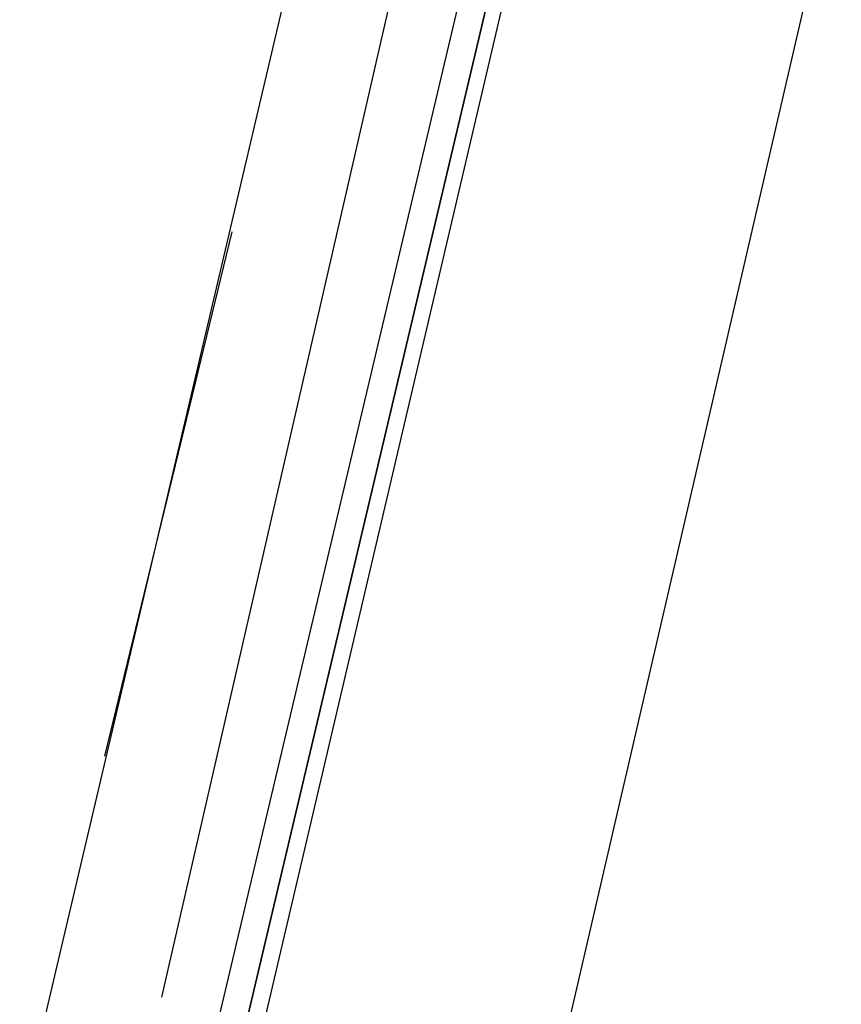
# Model space of a CAD drawing. Header units: feet. Extents: x -79 to 198, y -22 to 181.
# Tile 103 of 256: x 119.12 to 119.893, y 41.531 to 42.457. Entities that reach past the tile are written whole.
import ezdxf

# ---------------------------------------------------------------- set-up
doc = ezdxf.new("R2010")
doc.units = ezdxf.units.FT
doc.layers.add('A-LINEA', color=7, linetype='CONTINUOUS')

msp = doc.modelspace()

# ---------------------------------------------------------------- linework, layer by layer
at = {"layer": 'A-LINEA'}
for p, q in [((119.12, 41.4178), (120.8533, 48.7911)), ((119.6267, 43.1644), (119.2533, 41.5378)), ((119.2, 41.7644), (119.32, 42.2578))]:
    msp.add_line(p, q, dxfattribs=at)
for points in [[(119.5867, 41.2978), (120, 43.0844), (120.4267, 44.8844)], [(119.7333, 43.1511), (119.3333, 41.4444), (119.32, 41.4578), (119.72, 43.1511), (119.32, 41.4578), (119.3067, 41.4578), (119.2933, 41.4578), (119.6933, 43.1511)]]:
    msp.add_lwpolyline(points, dxfattribs=at)

doc.saveas('drawing.dxf')
